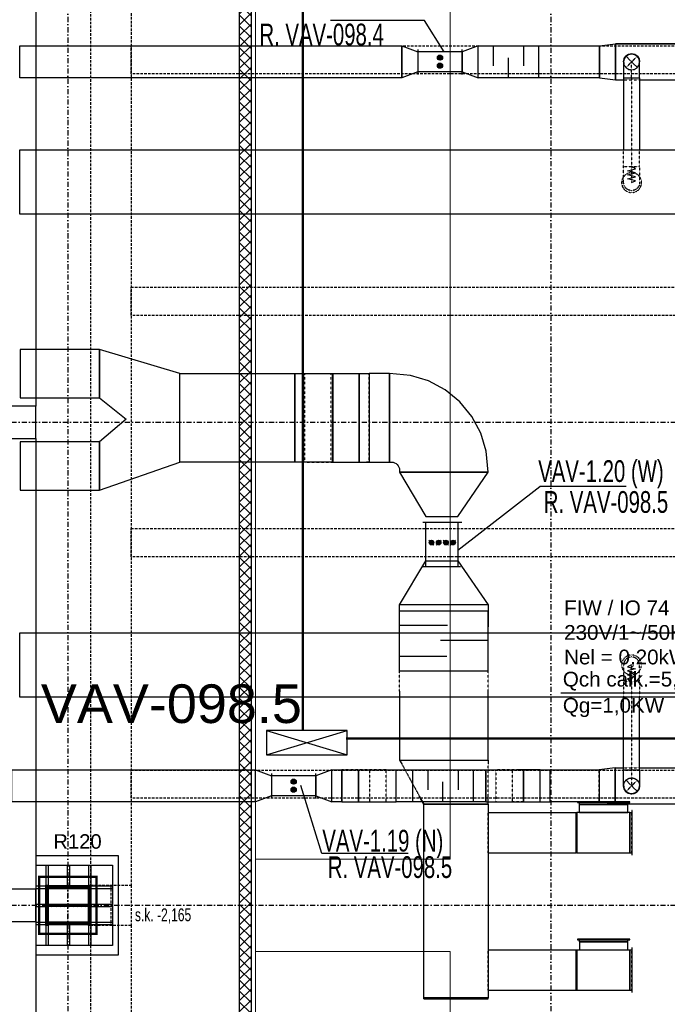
# Model space of a CAD drawing. Header units: centimetres. Extents: x -10729 to 144862, y -4437 to 43656.
# Tile 60 of 148: x 6200 to 7005, y 7277 to 8500. Entities that reach past the tile are written whole.
import ezdxf

# ---------------------------------------------------------------- set-up
doc = ezdxf.new("R2010")
doc.units = ezdxf.units.CM
doc.header["$LTSCALE"] = 0.1
for name, pattern in [('CADVENT_CENTERLINE', [9.9, 7.4, -1, 0.5, -1]), ('CADVENT_HIDDEN', [0.8, 0.25, -0.55]), ('Kondygnacja  -0_5$0$HIDDEN', [9.525, 6.35, -3.175]), ('Kondygnacja  -0_5$0$HIDDEN2', [4.7625, 3.175, -1.5875]), ('Osie rzutów$0$DASHDOT2', [12.7, 6.35, -3.175, 0, -3.175])]:
    doc.linetypes.add(name, pattern=pattern)
doc.layers.add('AU Sieć LON', color=1, linetype='Continuous', lineweight=50)
doc.layers.add('Kondygnacja  -0_5$0$ARCH_WIDOK', color=8, linetype='Continuous', lineweight=13)
for name, color, linetype in [('AU Szafki Klimakonwektorów', 183, 'Continuous'), ('bgde-nawiewCEN', 7, 'Continuous'), ('bgde-nawiewDETAILS', 1, 'Continuous'), ('bgde-nawiewEXP', 1, 'Continuous'), ('bgde-nawiewHIDDEN', 1, 'Continuous'), ('bgde-wywiewEXP', 5, 'Continuous'), ('bgde-wywiewHIDDEN', 5, 'Continuous'), ('bgde_opis urządzen', 6, 'Continuous'), ('bgde_redukcja', 3, 'Continuous'), ('bgde_tlumik', 6, 'Continuous'), ('bgde_VAV', 4, 'Continuous'), ('Kondygnacja  -0_5$0$ARCH_GK', 8, 'Continuous'), ('Kondygnacja  -0_5$0$ARCH_INFO_ODPORNOŚĆ OGNIOWA', 8, 'Continuous'), ('Kondygnacja  -0_5$0$ARCH_KONSTR_POWYŻEJ RZUTU', 8, 'Kondygnacja  -0_5$0$HIDDEN'), ('Kondygnacja  -0_5$0$ARCH_KONSTR_POWYŻEJ RZUTU_IST', 8, 'Kondygnacja  -0_5$0$HIDDEN2'), ('Kondygnacja  -0_5$0$ARCH_MUROWANE_IST', 8, 'Continuous'), ('Kondygnacja  -0_5$0$ARCH_OKŁADZINA', 8, 'Continuous'), ('Kondygnacja  -0_5$0$ARCH_SŁUPY', 8, 'Continuous'), ('Kondygnacja  -0_5$0$ARCH_ŻELBET_IST', 8, 'Continuous'), ('Osie rzutów$0$ARCH_INFO_OSIE_IST', 8, 'Osie rzutów$0$DASHDOT2'), ('Osie rzutów$0$ARCH_INFO_OSIE_OPISY_IST', 8, 'Continuous')]:
    doc.layers.add(name, color=color, linetype=linetype)
doc.layers.add('Kondygnacja  -0_5$0$ARCH_POMOCNICZE', color=8, linetype='Continuous', plot=False)
doc.styles.add('Arial', font='ARIAL.TTF')
doc.styles.add('Kondygnacja  -0_5$0$Arial', font='ARIAL.TTF')
doc.styles.add('Kondygnacja  -0_5$0$BIKTS', font='bikromsw.shx', dxfattribs={"width": 0.8})
pattern_1 = [(45, (-6220.4609, -4950), (-0.67351921, 0.67351921), [])]

# ---------------------------------------------------------------- blocks, each defined once
blk = doc.blocks.new('Osie rzutów')
at = {"layer": 'Osie rzutów$0$ARCH_INFO_OSIE_IST', "ltscale": 10}
for p, q in [((6260, 12510), (6260, 4623.26)), ((6860, 12510), (6860, 4623.26)), ((4436.24, 8000), (15156.54, 8000)), ((6260, 7370), (6260, 7430)), ((4436.04, 7400), (15156.54, 7400)), ((6290, 7400), (6230, 7400))]:
    blk.add_line(p, q, dxfattribs=at)
blk = doc.blocks.new('Kondygnacja  -0_5$0$słup 6.8.11')
at = {"layer": 'Kondygnacja  -0_5$0$ARCH_SŁUPY'}
h = blk.add_hatch(dxfattribs=at)
h.set_pattern_fill('ANSI31', color=256, scale=0.3, style=0)
h.set_pattern_definition(pattern_1)
h.paths.add_polyline_path([(15, 75), (12, 75), (12, 25), (15, 25)])
h = blk.add_hatch(dxfattribs=at)
h.set_pattern_fill('ANSI31', color=256, scale=0.3, style=0)
h.set_pattern_definition(pattern_1)
h.paths.add_polyline_path([(65, 71), (65, 74), (15, 74), (15, 71)])
h = blk.add_hatch(dxfattribs=at)
h.set_pattern_fill('ANSI31', color=256, scale=0.3, style=0)
h.set_pattern_definition(pattern_1)
h.paths.add_polyline_path([(68, 75), (65, 75), (65, 25), (68, 25)])
h = blk.add_hatch(dxfattribs=at)
h.set_pattern_fill('ANSI31', color=256, scale=0.3, style=0)
h.set_pattern_definition(pattern_1)
h.paths.add_polyline_path([(65, 48.5), (65, 51.5), (15, 51.5), (15, 48.5)])
h = blk.add_hatch(dxfattribs=at)
h.set_pattern_fill('ANSI31', color=256, scale=0.3, style=0)
h.set_pattern_definition(pattern_1)
h.paths.add_polyline_path([(65, 26), (65, 29), (15, 29), (15, 26)])
at = {"layer": 'Kondygnacja  -0_5$0$ARCH_POMOCNICZE'}
blk.add_lwpolyline([(95, 100), (95, 0), (0, 0), (0, 100)], close=True, dxfattribs=at)
for points in [[(12, 100), (12, 75)], [(15, 100), (15, 75)], [(38.5, 100), (38.5, 74)], [(41.5, 100), (41.5, 74)], [(65, 100), (65, 75)], [(68, 100), (68, 75)], [(0, 74), (12, 74)], [(68, 74), (95, 74)], [(0, 71), (12, 71)], [(68, 71), (95, 71)], [(0, 51.5), (12, 51.5)], [(68, 51.5), (95, 51.5)], [(0, 48.5), (12, 48.5)], [(68, 48.5), (95, 48.5)], [(0, 29), (12, 29)], [(0, 26), (12, 26)], [(12, 25), (12, 0)], [(15, 25), (15, 0)], [(38.5, 26), (38.5, 0)], [(41.5, 26), (41.5, 0)], [(65, 25), (65, 0)], [(68, 29), (95, 29)], [(68, 26), (95, 26)], [(68, 25), (68, 0)]]:
    blk.add_lwpolyline(points, dxfattribs=at)
at = {"layer": 'Kondygnacja  -0_5$0$ARCH_SŁUPY'}
for p, q in [((15, 51.5), (65, 51.5)), ((65, 48.5), (15, 48.5))]:
    blk.add_line(p, q, dxfattribs=at)
for points in [[(12, 75), (15, 75), (15, 25), (12, 25)], [(65, 75), (68, 75), (68, 25), (65, 25)]]:
    blk.add_lwpolyline(points, close=True, dxfattribs=at)
for points in [[(65, 74), (15, 74)], [(15, 71), (65, 71)], [(65, 29), (15, 29)], [(15, 26), (65, 26)]]:
    blk.add_lwpolyline(points, dxfattribs=at)
blk = doc.blocks.new('Kondygnacja  -0_5$0$konstrukcja istniejąca -0.5')
at = {"layer": 'Kondygnacja  -0_5$0$ARCH_KONSTR_POWYŻEJ RZUTU_IST', "ltscale": 10}
for p, q in [((6288.5, 4975), (6288.5, 12225)), ((6288.5, 7375), (6288.5, 7425)), ((6288.5, 7425), (6338.5, 7425)), ((6338.5, 7375), (6288.5, 7375))]:
    blk.add_line(p, q, dxfattribs=at)
for points in [[(6338.5, 8575), (6338.5, 7425)], [(7382, 8132.9), (6338.5, 8132.9), (6338.5, 8167.9), (7382, 8167.9)], [(6313.5, 7425), (6313.5, 7375)], [(6338.5, 7425), (6338.5, 7375)], [(6338.5, 7375), (6338.5, 6225)]]:
    blk.add_lwpolyline(points, dxfattribs=at)
at = {"layer": 'Kondygnacja  -0_5$0$ARCH_KONSTR_POWYŻEJ RZUTU_IST', "ltscale": 10, "elevation": 0}
for points in [[(7382, 8432.9), (6338.5, 8432.9), (6338.5, 8467.9), (7382, 8467.9)], [(7382, 7832.9), (6338.5, 7832.9), (6338.5, 7867.9), (7382, 7867.9)], [(7382, 7532.9), (6338.5, 7532.9), (6338.5, 7567.9), (7382, 7567.9)]]:
    blk.add_lwpolyline(points, dxfattribs=at)
at = {"layer": 'Kondygnacja  -0_5$0$ARCH_KONSTR_POWYŻEJ RZUTU_IST', "style": 'Kondygnacja  -0_5$0$BIKTS', "width": 0.7}
blk.add_text('s.k. -2,165', height=16, dxfattribs=at).set_placement((6343.3, 7380.2))
blk = doc.blocks.new('06')
at = {"layer": 'bgde_VAV', "color": 3, "linetype": 'Continuous', "lineweight": -2}
for p, q in [((-54870, 68405), (-54870, 68375)), ((-54320, 68375), (-54320, 68405)), ((-54870, 68375), (-54870, 68125)), ((-54320, 68125), (-54320, 68375)), ((-54870, 68125), (-54870, 68095)), ((-54320, 68095), (-54320, 68125))]:
    blk.add_line(p, q, dxfattribs=at)
at = {"layer": 'bgde_VAV', "color": 3, "linetype": 'ByBlock', "lineweight": -2}
for p, q in [((-54320, 68375), (-54870, 68375)), ((-54320, 68125), (-54870, 68125))]:
    blk.add_line(p, q, dxfattribs=at)
at = {"layer": 'bgde_VAV', "color": 3, "linetype": 'Continuous', "lineweight": -3}
for p, q in [((-54595, 68303), (-54627, 68303)), ((-54595, 68303), (-54626, 68313)), ((-54595, 68303), (-54626, 68293)), ((-54595, 68303), (-54621, 68322)), ((-54595, 68303), (-54621, 68284)), ((-54595, 68303), (-54614, 68329)), ((-54595, 68303), (-54614, 68277)), ((-54595, 68303), (-54605, 68334)), ((-54595, 68303), (-54605, 68273)), ((-54595, 68303), (-54595, 68335)), ((-54595, 68303), (-54585, 68334)), ((-54595, 68303), (-54576, 68329)), ((-54595, 68303), (-54569, 68322)), ((-54595, 68303), (-54565, 68313)), ((-54595, 68303), (-54563, 68303)), ((-54595, 68303), (-54565, 68293)), ((-54595, 68303), (-54569, 68284)), ((-54595, 68303), (-54576, 68277)), ((-54595, 68303), (-54585, 68273)), ((-54595, 68303), (-54595, 68271)), ((-54595, 68203), (-54627, 68203)), ((-54595, 68203), (-54626, 68213)), ((-54595, 68203), (-54626, 68193)), ((-54595, 68203), (-54621, 68222)), ((-54595, 68203), (-54621, 68184)), ((-54595, 68203), (-54614, 68229)), ((-54595, 68203), (-54614, 68177)), ((-54595, 68203), (-54605, 68234)), ((-54595, 68203), (-54605, 68173)), ((-54595, 68203), (-54595, 68235)), ((-54595, 68203), (-54585, 68234)), ((-54595, 68203), (-54576, 68229)), ((-54595, 68203), (-54569, 68222)), ((-54595, 68203), (-54565, 68213)), ((-54595, 68203), (-54563, 68203)), ((-54595, 68203), (-54565, 68193)), ((-54595, 68203), (-54569, 68184)), ((-54595, 68203), (-54576, 68177)), ((-54595, 68203), (-54585, 68173)), ((-54595, 68203), (-54595, 68171))]:
    blk.add_line(p, q, dxfattribs=at)
for centre in [(-54595, 68303), (-54595, 68203)]:
    blk.add_ellipse(centre, major_axis=(32, 0), ratio=1, start_param=-1.570796, end_param=4.712389, dxfattribs=at)
blk = doc.blocks.new('blok')
at = {"layer": 'bgde_VAV', "color": 3, "linetype": 'Continuous', "lineweight": -2}
for p, q in [((-54400, 33775), (-54434, 33775)), ((-53950, 33775), (-54400, 33775)), ((-53967, 33775), (-54000, 33775)), ((-54434, 33225), (-54400, 33225)), ((-54400, 33225), (-54000, 33225)), ((-54000, 33225), (-53967, 33225))]:
    blk.add_line(p, q, dxfattribs=at)
at = {"layer": 'bgde_VAV', "color": 3, "linetype": 'ByBlock', "lineweight": -2}
for p, q in [((-54400, 33775), (-54400, 33225)), ((-54000, 33775), (-54000, 33225))]:
    blk.add_line(p, q, dxfattribs=at)
at = {"layer": 'bgde_VAV', "color": 3, "linetype": 'Continuous', "lineweight": -3}
for p, q in [((-54295, 33493), (-54358, 33556)), ((-54326, 33524), (-54355, 33524)), ((-54326, 33524), (-54354, 33533)), ((-54326, 33524), (-54354, 33515)), ((-54326, 33524), (-54349, 33541)), ((-54326, 33524), (-54349, 33507)), ((-54326, 33524), (-54343, 33547)), ((-54326, 33524), (-54343, 33501)), ((-54326, 33524), (-54335, 33551)), ((-54326, 33524), (-54335, 33497)), ((-54326, 33524), (-54326, 33553)), ((-54326, 33524), (-54317, 33551)), ((-54326, 33524), (-54309, 33547)), ((-54326, 33524), (-54303, 33541)), ((-54326, 33524), (-54299, 33533)), ((-54326, 33524), (-54299, 33515)), ((-54326, 33524), (-54303, 33507)), ((-54326, 33524), (-54309, 33501)), ((-54326, 33524), (-54317, 33497)), ((-54326, 33524), (-54326, 33496)), ((-54326, 33524), (-54298, 33524)), ((-54205, 33556), (-54269, 33493)), ((-54237, 33524), (-54266, 33524)), ((-54237, 33524), (-54264, 33533)), ((-54237, 33524), (-54264, 33515)), ((-54237, 33524), (-54260, 33541)), ((-54237, 33524), (-54260, 33507)), ((-54237, 33524), (-54254, 33547)), ((-54237, 33524), (-54254, 33501)), ((-54237, 33524), (-54246, 33551)), ((-54237, 33524), (-54246, 33497)), ((-54237, 33524), (-54237, 33553)), ((-54237, 33524), (-54228, 33551)), ((-54237, 33524), (-54220, 33547)), ((-54237, 33524), (-54214, 33541)), ((-54237, 33524), (-54210, 33533)), ((-54237, 33524), (-54210, 33515)), ((-54237, 33524), (-54214, 33507)), ((-54237, 33524), (-54220, 33501)), ((-54237, 33524), (-54228, 33497)), ((-54237, 33524), (-54237, 33496)), ((-54237, 33524), (-54208, 33524)), ((-54116, 33493), (-54179, 33556)), ((-54147, 33524), (-54176, 33524)), ((-54147, 33524), (-54175, 33533)), ((-54147, 33524), (-54175, 33515)), ((-54147, 33524), (-54171, 33541)), ((-54147, 33524), (-54171, 33507)), ((-54147, 33524), (-54164, 33547)), ((-54147, 33524), (-54164, 33501)), ((-54147, 33524), (-54156, 33551)), ((-54147, 33524), (-54156, 33497)), ((-54147, 33524), (-54147, 33553)), ((-54147, 33524), (-54139, 33551)), ((-54147, 33524), (-54131, 33547)), ((-54147, 33524), (-54124, 33541)), ((-54147, 33524), (-54120, 33533)), ((-54147, 33524), (-54120, 33515)), ((-54147, 33524), (-54124, 33507)), ((-54147, 33524), (-54131, 33501)), ((-54147, 33524), (-54139, 33497)), ((-54147, 33524), (-54147, 33496)), ((-54147, 33524), (-54119, 33524)), ((-54026, 33556), (-54090, 33493)), ((-54058, 33524), (-54087, 33524)), ((-54058, 33524), (-54085, 33533)), ((-54058, 33524), (-54085, 33515)), ((-54058, 33524), (-54081, 33541)), ((-54058, 33524), (-54081, 33507)), ((-54058, 33524), (-54075, 33547)), ((-54058, 33524), (-54075, 33501)), ((-54058, 33524), (-54067, 33551)), ((-54058, 33524), (-54067, 33497)), ((-54058, 33524), (-54058, 33553)), ((-54058, 33524), (-54049, 33551)), ((-54058, 33524), (-54041, 33547)), ((-54058, 33524), (-54035, 33541)), ((-54058, 33524), (-54031, 33533)), ((-54058, 33524), (-54031, 33515)), ((-54058, 33524), (-54035, 33507)), ((-54058, 33524), (-54041, 33501)), ((-54058, 33524), (-54049, 33497)), ((-54058, 33524), (-54058, 33496)), ((-54058, 33524), (-54029, 33524))]:
    blk.add_line(p, q, dxfattribs=at)
for centre in [(-54326, 33524), (-54237, 33524), (-54147, 33524), (-54058, 33524)]:
    blk.add_ellipse(centre, major_axis=(0, 28.6), ratio=1, start_param=-1.570796, end_param=4.712389, dxfattribs=at)
blk = doc.blocks.new('t18')
at = {"layer": 'bgde_tlumik'}
for p, q in [((-53308, 39696), (-53308, 39446)), ((-52933, 39696), (-52933, 39446)), ((-53121, 39296), (-53121, 39546))]:
    blk.add_line(p, q, dxfattribs=at)
blk.add_lwpolyline([(-53496, 39696), (-52746, 39696), (-52746, 39296), (-53496, 39296)], close=True, dxfattribs=at)
blk = doc.blocks.new('t20')
at = {"layer": 'bgde_tlumik'}
for p, q in [((-54475, 32498), (-53875, 32498)), ((-53375, 32306), (-53965, 32306)), ((-54475, 32114), (-53885, 32114))]:
    blk.add_line(p, q, dxfattribs=at)
blk.add_lwpolyline([(-54475, 32675), (-53375, 32675), (-53375, 31925), (-54475, 31925)], close=True, dxfattribs=at)
blk = doc.blocks.new('t19')
at = {"layer": 'bgde_tlumik'}
for p, q in [((-54121, 30702), (-54121, 30452)), ((-53746, 30702), (-53746, 30452)), ((-53933, 30302), (-53933, 30552))]:
    blk.add_line(p, q, dxfattribs=at)
blk.add_lwpolyline([(-54308, 30702), (-53558, 30702), (-53558, 30302), (-54308, 30302)], close=True, dxfattribs=at)

msp = doc.modelspace()

# ---------------------------------------------------------------- hatches: boundary and pattern name
at = {"layer": 'Kondygnacja  -0_5$0$ARCH_GK', "linetype": 'Continuous', "lineweight": -3}
h = msp.add_hatch(dxfattribs=at)
h.set_pattern_fill('ANSI37', color=256, scale=3, style=0)
h.paths.add_polyline_path([(6473, 4985), (6488, 4985), (6488, 9864), (6476.333, 9864), (6473, 9854)], flags=0)
h.paths.add_polyline_path([(6473, 9874), (6476.333, 9864), (6488, 9864), (6488, 10101), (6473, 10116)], flags=0)

# ---------------------------------------------------------------- linework, layer by layer
at = {"layer": 'AU Sieć LON', "color": 1}
for p, q in [((6552.079, 8888.153), (6552.079, 7617.695)), ((6605.768, 7607.227), (7724.17, 7607.227))]:
    msp.add_line(p, q, dxfattribs=at)
at = {"layer": 'AU Szafki Klimakonwektorów'}
for p, q in [((6606.765, 7617.085), (6506.765, 7617.085)), ((6506.765, 7587.085), (6606.765, 7617.085)), ((6506.765, 7617.085), (6606.765, 7587.085)), ((6606.765, 7617.085), (6506.765, 7617.085)), ((6506.765, 7617.085), (6506.765, 7587.085)), ((6506.765, 7587.085), (6606.765, 7617.085)), ((6506.765, 7617.085), (6606.765, 7587.085)), ((6606.765, 7587.085), (6606.765, 7617.085)), ((6506.765, 7587.085), (6606.765, 7587.085)), ((6506.765, 7587.085), (6606.765, 7587.085))]:
    msp.add_line(p, q, dxfattribs=at)
at = {"layer": 'bgde-nawiewCEN', "linetype": 'CADVENT_CENTERLINE', "ltscale": 0.06}
for p, q in [((6960.301, 8427.803), (6960.301, 8447.803)), ((6960.301, 8427.803), (6960.301, 8317.758)), ((6960.301, 8317.758), (6960.301, 8315.889)), ((6960.301, 8315.889), (6960.301, 8310.777)), ((6960.301, 8310.777), (6960.301, 8307.998)), ((6960.301, 8307.998), (6960.301, 8305.646)), ((6960.301, 8305.646), (6960.301, 8303.684)), ((6960.301, 8303.684), (6960.301, 8302.078)), ((6960.301, 8302.078), (6960.301, 8300.792)), ((6960.301, 8300.792), (6960.301, 8299.791)), ((6960.301, 8299.791), (6960.301, 8299.038)), ((6960.301, 8299.038), (6960.301, 8298.499)), ((6960.301, 8298.499), (6960.301, 8298.137)), ((6960.301, 8298.137), (6960.301, 8297.918)), ((6960.301, 8297.918), (6960.301, 8297.806)), ((6960.301, 8297.806), (6960.301, 8297.758)), ((6960.301, 7698.556), (6960.301, 7698.603)), ((6960.301, 7698.443), (6960.301, 7698.556)), ((6960.301, 7698.224), (6960.301, 7698.443)), ((6960.301, 7697.863), (6960.301, 7698.224)), ((6960.301, 7697.323), (6960.301, 7697.863)), ((6960.301, 7696.571), (6960.301, 7697.323)), ((6960.301, 7695.569), (6960.301, 7696.571)), ((6960.301, 7694.283), (6960.301, 7695.569)), ((6960.301, 7692.677), (6960.301, 7694.283)), ((6960.301, 7690.716), (6960.301, 7692.677)), ((6960.301, 7688.363), (6960.301, 7690.716)), ((6960.301, 7685.584), (6960.301, 7688.363)), ((6960.301, 7680.473), (6960.301, 7685.584)), ((6960.301, 7678.603), (6960.301, 7680.473)), ((6960.301, 7678.603), (6960.301, 7568.369)), ((6960.301, 7568.369), (6960.301, 7548.369))]:
    msp.add_line(p, q, dxfattribs=at)
at = {"layer": 'bgde-nawiewDETAILS', "linetype": 'CADVENT_HIDDEN'}
for p, q in [((6953.23, 8440.732), (6967.372, 8454.874)), ((6953.23, 8454.874), (6967.372, 8440.732)), ((6953.23, 7541.297), (6967.372, 7555.44)), ((6953.23, 7555.44), (6967.372, 7541.297))]:
    msp.add_line(p, q, dxfattribs=at)
at = {"layer": 'bgde-nawiewEXP', "linetype": 'Continuous'}
msp.add_line((6674.739, 8467.803), (6674.739, 8427.803), dxfattribs=at)
for points in [[(6674.739, 8427.803), (6200.304, 8427.803), (6200.304, 8467.803), (6674.739, 8467.803)], [(6769.739, 8467.803), (6920.305, 8467.803), (6920.305, 8427.803), (6769.739, 8427.803)], [(6920.305, 8467.803), (6940.305, 8470.303), (6940.305, 8425.303), (6950.301, 8425.303)], [(6920.305, 8427.803), (6940.305, 8425.303), (6940.305, 8470.303), (7856.614, 8470.303)], [(6920.305, 8467.803), (6920.305, 8427.803)], [(6920.305, 8427.803), (6920.305, 8467.803)], [(7856.614, 8470.303), (6940.305, 8470.303)], [(6950.302, 8447.963), (6951.125, 8451.777), (6953.175, 8454.742)], [(6951.227, 8451.877), (6953.23, 8454.874), (6956.474, 8457.041), (6956.583, 8457.063)], [(6953.281, 8454.895), (6953.344, 8454.986), (6956.623, 8457.102), (6960.169, 8457.748)], [(6956.766, 8457.099), (6960.301, 8457.803), (6964.128, 8457.041), (6964.22, 8456.98)], [(6960.352, 8457.781), (6960.462, 8457.801), (6964.276, 8456.979), (6967.24, 8454.928)], [(6964.375, 8456.876), (6967.372, 8454.874), (6969.54, 8451.629), (6969.561, 8451.52)], [(6967.393, 8454.822), (6967.485, 8454.759), (6969.6, 8451.48), (6970.246, 8447.934)], [(6950.301, 8447.803), (6951.062, 8451.629), (6951.124, 8451.722)], [(6950.302, 8447.963), (6950.322, 8447.854)], [(6969.598, 8451.338), (6970.301, 8447.803)], [(6950.301, 8427.803), (6950.301, 8338.601)], [(6950.301, 8427.803), (6970.301, 8427.803), (6970.301, 8338.601)], [(6970.301, 8425.303), (7155.301, 8425.303)], [(7965.424, 8258.601), (6200.304, 8258.601), (6200.304, 8338.601), (7965.424, 8338.601)], [(7965.424, 7658.601), (6200.304, 7658.601), (6200.304, 7738.601), (7965.424, 7738.601)], [(6950.301, 7568.369), (6970.301, 7568.369), (6970.301, 7658.601)], [(6950.301, 7568.369), (6950.301, 7658.601)], [(6492.966, 7528.369), (6190.55, 7528.369), (6190.55, 7568.369), (6492.966, 7568.369)], [(6587.966, 7568.369), (6600.376, 7568.369), (6600.376, 7528.369), (6587.966, 7528.369)], [(6587.966, 7528.369), (6587.966, 7568.369)], [(6587.966, 7528.369), (6587.966, 7568.369), (6587.966, 7568.369)], [(6600.376, 7528.369), (6600.376, 7568.369), (6620.97, 7568.369), (6620.97, 7528.369), (6668.022, 7528.369)], [(6600.376, 7528.369), (6620.97, 7528.369), (6620.97, 7568.369), (6668.022, 7568.369)], [(6668.021, 7528.369), (6668.021, 7568.369)], [(6779.179, 7568.369), (6826.23, 7568.369)], [(6779.179, 7528.369), (6779.179, 7568.369)], [(6826.23, 7528.369), (6846.824, 7528.369), (6846.824, 7568.369), (6826.23, 7568.369), (6826.23, 7568.369), (6819.271, 7568.369)], [(6826.23, 7528.369), (6826.23, 7528.369), (6826.23, 7528.369), (6826.23, 7568.369), (6826.23, 7568.369)], [(6846.824, 7528.369), (6859.234, 7528.369), (6859.234, 7568.369), (6920.005, 7568.369), (6920.005, 7568.369), (6920.005, 7528.369), (6859.234, 7528.369)], [(6846.824, 7528.369), (6846.824, 7568.369), (6859.234, 7568.369)], [(6940.005, 7570.869), (6950.301, 7570.869)], [(6970.301, 7570.869), (7109.073, 7570.869)], [(6950.301, 7548.369), (6950.798, 7545.869)], [(6950.485, 7547.924), (6950.755, 7545.39), (6952.621, 7541.964), (6953.121, 7541.56)], [(6967.556, 7541.742), (6969.157, 7543.725), (6970.26, 7547.467), (6970.192, 7548.106)], [(6969.183, 7544.008), (6969.54, 7544.542), (6970.301, 7548.369)], [(6950.937, 7545.172), (6951.062, 7544.542), (6953.23, 7541.297), (6955.349, 7539.881)], [(6953.674, 7541.113), (6955.657, 7539.512), (6959.4, 7538.409), (6960.038, 7538.477)], [(6955.94, 7539.487), (6956.474, 7539.13), (6960.301, 7538.369), (6962.801, 7538.866)], [(6960.745, 7538.553), (6963.279, 7538.822), (6966.706, 7540.689), (6967.11, 7541.189)], [(6963.498, 7539.004), (6964.128, 7539.13), (6967.372, 7541.297), (6968.788, 7543.417)], [(6779.179, 7528.369), (6826.23, 7528.369)], [(6940.005, 7525.869), (7857.21, 7525.869)]]:
    msp.add_lwpolyline(points, dxfattribs=at)
for points in [[(6674.739, 8467.803), (6694.739, 8460.303), (6694.739, 8435.303), (6674.739, 8427.803)], [(6769.739, 8467.803), (6749.739, 8460.303), (6749.739, 8435.303), (6769.739, 8427.803)], [(6950.301, 8427.803), (6970.301, 8427.803), (6970.301, 8447.803), (6969.54, 8451.629), (6967.372, 8454.874), (6964.128, 8457.041), (6960.301, 8457.803), (6956.474, 8457.041), (6953.23, 8454.874), (6951.062, 8451.629), (6950.301, 8447.803), (6950.301, 8431.704)], [(6492.966, 7568.369), (6512.966, 7560.869), (6512.966, 7535.869), (6492.966, 7528.369)], [(6587.966, 7568.369), (6567.966, 7560.869), (6567.966, 7535.869), (6587.966, 7528.369)], [(6668.022, 7528.369), (6668.022, 7568.369), (6779.179, 7568.369), (6779.179, 7528.369)], [(6826.23, 7528.369), (6826.23, 7568.369)], [(6920.005, 7528.369), (6940.005, 7525.869), (6940.005, 7570.869), (6920.005, 7568.369)], [(6940.005, 7570.869), (6940.005, 7525.869)], [(6950.301, 7548.369), (6950.301, 7568.369), (6970.301, 7568.369), (6970.301, 7548.369), (6969.54, 7544.542), (6967.372, 7541.297), (6964.128, 7539.13), (6960.301, 7538.369), (6956.474, 7539.13), (6953.23, 7541.297), (6951.062, 7544.542)], [(6920.005, 7528.369), (6920.005, 7528.369)]]:
    msp.add_lwpolyline(points, close=True, dxfattribs=at)
at = {"layer": 'bgde-nawiewHIDDEN', "linetype": 'CADVENT_HIDDEN'}
for points in [[(6953.175, 8454.742), (6953.281, 8454.895)], [(6956.583, 8457.063), (6956.766, 8457.099)], [(6960.169, 8457.748), (6960.352, 8457.781)], [(6964.22, 8456.98), (6964.375, 8456.876)], [(6967.24, 8454.928), (6967.393, 8454.822)], [(6950.301, 8447.803), (6951.062, 8443.976), (6953.23, 8440.732), (6956.474, 8438.564), (6960.301, 8437.803), (6964.128, 8438.564), (6967.372, 8440.732), (6969.54, 8443.976), (6970.301, 8447.803)], [(6950.322, 8447.854), (6951.002, 8444.125), (6953.117, 8440.846), (6956.326, 8438.626), (6960.14, 8437.804), (6963.979, 8438.503), (6967.257, 8440.619), (6969.477, 8443.828), (6970.3, 8447.642), (6970.246, 8447.934)], [(6951.124, 8451.722), (6951.227, 8451.877)], [(6969.561, 8451.52), (6969.598, 8451.338)], [(6950.301, 8425.303), (6970.301, 8425.303)], [(6950.301, 8317.758), (6970.301, 8317.758), (6970.301, 8338.601)], [(6950.301, 8317.758), (6950.301, 8338.601)], [(6950.301, 7678.603), (6950.301, 7658.601)], [(6950.301, 7678.603), (6970.301, 7678.603), (6970.301, 7658.601)], [(6600.376, 7528.369), (6635.017, 7528.369), (6635.017, 7568.369), (6600.376, 7568.369)], [(6620.97, 7528.369), (6655.611, 7528.369), (6655.611, 7568.369), (6620.97, 7568.369)], [(6668.022, 7528.369), (6668.022, 7528.369), (6668.022, 7568.369), (6668.022, 7568.369)], [(6779.179, 7528.369), (6779.179, 7568.369), (6779.179, 7568.369)], [(6826.23, 7568.369), (6846.824, 7568.369)], [(6859.234, 7528.369), (6859.235, 7528.369), (6859.235, 7568.369), (6859.234, 7568.369)], [(6920.005, 7528.369), (6920.005, 7568.369)], [(6950.301, 7570.869), (6970.301, 7570.869)], [(6950.301, 7548.369), (6951.062, 7552.195), (6953.23, 7555.44), (6956.474, 7557.607), (6960.301, 7558.369), (6964.128, 7557.607), (6967.372, 7555.44), (6969.54, 7552.195), (6970.301, 7548.369)], [(6950.342, 7549.27), (6951.445, 7553.012), (6953.896, 7556.048), (6957.322, 7557.915), (6961.202, 7558.328), (6964.945, 7557.225), (6967.981, 7554.773), (6969.847, 7551.347), (6970.192, 7548.106)], [(6950.342, 7549.27), (6950.485, 7547.924)], [(6950.798, 7545.869), (6950.937, 7545.172)], [(6953.121, 7541.56), (6953.674, 7541.113)], [(6955.349, 7539.881), (6955.94, 7539.487)], [(6960.038, 7538.477), (6960.745, 7538.553)], [(6962.801, 7538.866), (6963.498, 7539.004)], [(6967.11, 7541.189), (6967.556, 7541.742)], [(6968.788, 7543.417), (6969.183, 7544.008)], [(6587.966, 7528.369), (6587.966, 7528.369)], [(6779.179, 7528.369), (6779.179, 7528.369)], [(6826.23, 7528.369), (6846.824, 7528.369)]]:
    msp.add_lwpolyline(points, dxfattribs=at)
for points in [[(6947.801, 8297.758), (6948.752, 8292.975), (6951.462, 8288.919), (6955.517, 8286.21), (6960.301, 8285.258), (6965.084, 8286.21), (6969.14, 8288.919), (6971.849, 8292.975), (6972.801, 8297.758), (6971.849, 8302.542), (6969.14, 8306.597), (6965.084, 8309.307), (6960.301, 8310.258), (6955.517, 8309.307), (6951.462, 8306.597), (6948.752, 8302.542)], [(6947.801, 8297.758), (6948.752, 8292.975), (6951.462, 8288.919), (6955.517, 8286.21), (6960.301, 8285.258), (6965.084, 8286.21), (6969.14, 8288.919), (6971.849, 8292.975), (6972.801, 8297.758), (6971.849, 8302.542), (6969.14, 8306.597), (6965.084, 8309.307), (6960.301, 8310.258), (6955.517, 8309.307), (6951.462, 8306.597), (6948.752, 8302.542)], [(6950.301, 8297.758), (6950.301, 8317.758), (6970.301, 8317.758), (6970.301, 8297.758), (6969.54, 8293.931), (6967.372, 8290.687), (6964.128, 8288.519), (6960.301, 8287.758), (6956.474, 8288.519), (6953.23, 8290.687), (6951.062, 8293.931)], [(6947.801, 7698.603), (6948.752, 7693.82), (6951.462, 7689.764), (6955.517, 7687.055), (6960.301, 7686.103), (6965.084, 7687.055), (6969.14, 7689.764), (6971.849, 7693.82), (6972.801, 7698.603), (6971.849, 7703.387), (6969.14, 7707.442), (6965.084, 7710.152), (6960.301, 7711.103), (6955.517, 7710.152), (6951.462, 7707.442), (6948.752, 7703.387)], [(6947.801, 7698.603), (6948.752, 7693.82), (6951.462, 7689.764), (6955.517, 7687.055), (6960.301, 7686.103), (6965.084, 7687.055), (6969.14, 7689.764), (6971.849, 7693.82), (6972.801, 7698.603), (6971.849, 7703.387), (6969.14, 7707.442), (6965.084, 7710.152), (6960.301, 7711.103), (6955.517, 7710.152), (6951.462, 7707.442), (6948.752, 7703.387)], [(6950.301, 7678.603), (6970.301, 7678.603), (6970.301, 7698.603), (6969.54, 7702.43), (6967.372, 7705.674), (6964.128, 7707.842), (6960.301, 7708.603), (6956.474, 7707.842), (6953.23, 7705.674), (6951.062, 7702.43), (6950.301, 7698.603), (6950.301, 7680.473)], [(6791.589, 7568.369), (6791.589, 7528.369), (6826.23, 7528.369), (6812.183, 7528.369), (6812.183, 7568.369), (6826.23, 7568.369), (6826.23, 7568.369)], [(6920.005, 7568.369), (6920.005, 7568.369)], [(6920.005, 7528.369), (6920.005, 7528.369)]]:
    msp.add_lwpolyline(points, close=True, dxfattribs=at)
at = {"layer": 'bgde-nawiewHIDDEN'}
for points in [[(6960.301, 8297.758), (6965.301, 8299.888), (6955.301, 8302.424), (6965.301, 8304.946), (6955.301, 8307.475), (6965.301, 8310.028), (6955.301, 8312.564), (6965.301, 8315.11), (6960.301, 8317.758)], [(6960.301, 7698.603), (6955.301, 7696.396), (6965.301, 7693.885), (6955.301, 7691.362), (6965.301, 7688.794), (6955.301, 7686.28), (6965.301, 7683.772), (6955.301, 7681.242), (6960.301, 7678.603)]]:
    msp.add_lwpolyline(points, dxfattribs=at)
at = {"layer": 'bgde-wywiewEXP', "linetype": 'Continuous'}
for points in [[(6200.629, 8090.603), (6200.629, 8030.603), (6299.13, 8030.603), (6299.13, 8090.603)], [(6299.13, 8090.603), (6299.13, 8030.603), (6332.464, 8003.936), (6299.13, 7975.603), (6299.13, 7915.603), (6399.13, 7950.603), (6399.13, 8060.603), (6542.068, 8060.603), (6542.068, 7950.603), (6399.13, 7950.603), (6399.13, 8060.603)], [(6634.248, 7950.603), (6659.586, 7950.603), (6659.586, 8060.603), (6634.248, 8060.603)], [(6659.586, 7950.604), (6664.037, 7950.412), (6665.913, 7949.843), (6667.642, 7948.919), (6669.157, 7947.675), (6670.401, 7946.16), (6671.325, 7944.431), (6671.894, 7942.554), (6672.086, 7938.103), (6782.086, 7938.103), (6779.781, 7964.014), (6772.952, 7986.526), (6761.863, 8007.272), (6746.939, 8025.457), (6728.755, 8040.38), (6708.008, 8051.47), (6685.497, 8058.298), (6659.587, 8060.604), (6659.586, 8005.604)], [(6200.629, 7975.603), (6200.629, 7915.603), (6299.13, 7915.603), (6299.13, 7975.603)], [(6704.586, 7883.103), (6744.587, 7883.103), (6782.086, 7938.103), (6672.086, 7938.103)], [(6704.586, 7828.103), (6744.587, 7828.103), (6782.086, 7773.103), (6672.086, 7773.103)], [(6893.129, 7527.76), (6958.129, 7527.76), (6958.129, 7528.36), (6893.129, 7528.36)], [(6892.246, 7465.36), (6958.129, 7465.36), (6958.129, 7515.36), (6892.246, 7515.36)], [(6958.129, 7515.36), (6958.129, 7465.36)], [(6960.529, 7462.86), (6961.129, 7462.86), (6961.129, 7517.86), (6960.529, 7517.86)], [(6893.129, 7357.12), (6958.129, 7357.12), (6958.129, 7357.72), (6893.129, 7357.72)], [(6895.629, 7344.72), (6955.629, 7344.72), (6955.629, 7354.72), (6895.629, 7354.72)], [(6960.529, 7292.22), (6961.129, 7292.22), (6961.129, 7347.22), (6960.529, 7347.22)]]:
    msp.add_lwpolyline(points, close=True, dxfattribs=at)
for points in [[(6542.068, 8060.603), (6542.068, 8055.472)], [(6542.068, 8060.603), (6589.119, 8060.603), (6589.119, 7950.603), (6542.068, 7950.603), (6542.068, 8060.603)], [(6589.119, 7950.603), (6589.119, 8060.603), (6621.837, 8060.603), (6621.837, 7950.603)], [(6621.837, 7950.603), (6621.837, 8060.603), (6634.248, 8060.603)], [(6589.119, 7950.603), (6634.248, 7950.603)], [(6634.248, 7950.603), (6631.094, 7950.603)], [(6672.086, 7938.103), (6672.086, 7938.103), (6782.086, 7938.103)], [(6672.086, 7745.994), (6672.086, 7773.103)], [(6782.086, 7773.103), (6782.086, 7745.994)], [(6672.086, 7665.994), (6672.086, 7580.505), (6782.086, 7580.505), (6782.086, 7665.994)], [(6672.086, 7580.505), (6674.674, 7575.761)], [(6672.086, 7580.505), (6782.086, 7580.505), (6782.086, 7575.761)], [(6696.492, 7535.761), (6702.086, 7525.505)], [(6702.086, 7525.505), (6696.492, 7535.761)], [(6782.086, 7525.505), (6782.086, 7535.761)], [(6702.086, 7283.865), (6782.086, 7283.865), (6782.086, 7284.865), (6702.086, 7284.865), (6702.086, 7525.505), (6782.086, 7525.505), (6782.086, 7284.865)], [(6702.086, 7525.505), (6782.086, 7525.505)], [(6782.086, 7525.505), (6702.086, 7525.505)], [(6895.629, 7515.36), (6955.629, 7515.36), (6955.629, 7525.36), (6895.629, 7525.36), (6895.629, 7527.76)], [(6895.629, 7515.36), (6895.629, 7525.36), (6955.629, 7525.36), (6955.629, 7527.76)], [(6782.086, 7465.36), (6891.246, 7465.36), (6891.246, 7515.36), (6892.246, 7515.36), (6892.246, 7465.36), (6891.246, 7465.36)], [(6782.086, 7515.36), (6891.246, 7515.36)], [(6958.129, 7515.36), (6960.529, 7515.36)], [(6958.129, 7465.36), (6960.529, 7465.36)], [(6895.629, 7354.72), (6955.629, 7354.72), (6955.629, 7357.12)], [(6895.629, 7354.72), (6895.629, 7357.12)], [(6782.086, 7294.72), (6891.246, 7294.72), (6891.246, 7344.72), (6892.246, 7344.72), (6892.246, 7294.72), (6958.129, 7294.72), (6958.129, 7344.72), (6960.529, 7344.72)], [(6782.086, 7344.72), (6891.246, 7344.72)], [(6891.246, 7294.72), (6892.246, 7294.72), (6892.246, 7344.72), (6958.129, 7344.72), (6958.129, 7294.72), (6960.529, 7294.72)], [(6702.086, 7283.865), (6702.086, 7284.865)], [(6702.086, 7284.865), (6782.086, 7284.865)], [(6702.086, 7284.865), (6702.086, 7283.865)], [(6782.086, 7284.865), (6702.086, 7284.865)]]:
    msp.add_lwpolyline(points, dxfattribs=at)
at = {"layer": 'bgde-wywiewHIDDEN', "linetype": 'CADVENT_HIDDEN'}
for points in [[(6542.068, 7950.603), (6542.068, 8055.472)], [(6554.478, 7950.603), (6554.478, 8060.603), (6621.837, 8060.603)], [(6587.196, 7950.603), (6587.196, 8060.603), (6589.119, 8060.603)], [(6634.248, 7950.603), (6634.248, 7950.603), (6634.248, 8060.603), (6634.248, 8060.603)], [(6542.068, 7950.603), (6542.068, 7950.603)], [(6554.478, 7950.603), (6589.119, 7950.603)], [(6587.196, 7950.603), (6621.837, 7950.603)], [(6672.086, 7665.994), (6672.086, 7745.994)], [(6782.086, 7665.994), (6782.086, 7745.994)], [(6674.674, 7575.761), (6696.492, 7535.761)], [(6782.086, 7535.761), (6782.086, 7575.761)], [(6895.629, 7525.36), (6955.629, 7525.36), (6955.629, 7527.76)], [(6895.629, 7525.36), (6895.629, 7527.76)], [(6782.086, 7465.36), (6782.086, 7515.36)], [(6891.246, 7465.36), (6891.246, 7515.36)], [(6958.129, 7465.36), (6958.129, 7515.36), (6960.529, 7515.36), (6960.529, 7465.36), (6960.529, 7515.36), (6960.529, 7462.86), (6961.129, 7462.86), (6961.129, 7517.86), (6960.529, 7517.86), (6960.529, 7515.36)], [(6958.129, 7465.36), (6960.529, 7465.36)], [(6895.629, 7354.72), (6955.629, 7354.72), (6955.629, 7357.12)], [(6895.629, 7354.72), (6895.629, 7357.12)], [(6782.086, 7294.72), (6782.086, 7344.72)], [(6891.246, 7294.72), (6891.246, 7344.72)], [(6958.129, 7294.72), (6958.129, 7344.72), (6960.529, 7344.72), (6960.529, 7294.72), (6960.529, 7344.72), (6960.529, 7292.22), (6961.129, 7292.22), (6961.129, 7347.22), (6960.529, 7347.22), (6960.529, 7344.72)], [(6958.129, 7294.72), (6960.529, 7294.72)]]:
    msp.add_lwpolyline(points, dxfattribs=at)
for points in [[(6893.129, 7527.76), (6955.629, 7527.76), (6895.629, 7527.76), (6958.129, 7527.76), (6958.129, 7528.36), (6893.129, 7528.36)], [(6893.129, 7527.76), (6893.129, 7527.76)], [(6895.629, 7525.36), (6895.629, 7525.36)], [(6960.529, 7517.86), (6960.529, 7517.86)], [(6958.129, 7465.36), (6958.129, 7465.36)], [(6893.129, 7357.12), (6955.629, 7357.12), (6895.629, 7357.12), (6958.129, 7357.12), (6958.129, 7357.72), (6893.129, 7357.72)], [(6893.129, 7357.12), (6893.129, 7357.12)], [(6895.629, 7354.72), (6895.629, 7354.72)], [(6960.529, 7347.22), (6960.529, 7347.22)], [(6958.129, 7294.72), (6958.129, 7294.72)]]:
    msp.add_lwpolyline(points, close=True, dxfattribs=at)
at = {"layer": 'bgde_opis urządzen'}
msp.add_line((6872.5, 7663.835, 1188.109), (7072.387, 7663.835, 1188.109), dxfattribs=at)
at = {"layer": 'bgde_VAV'}
for p, q in [((6702.914, 8499.386, 2.142), (6586.093, 8499.386, 2.142)), ((6727.45, 8460.303), (6702.914, 8499.386, 2.142)), ((6744.261, 7841.017), (6846.419, 7920.328, -290.998)), ((6953.737, 7920.328, -290.998), (6846.419, 7920.328, -290.998)), ((6575.444, 7464.557, 2.142), (6549.485, 7548.681)), ((6682.762, 7464.557, 2.142), (6575.444, 7464.557, 2.142))]:
    msp.add_line(p, q, dxfattribs=at)
at = {"layer": 'Kondygnacja  -0_5$0$ARCH_GK', "linetype": 'Continuous', "lineweight": -3}
for p, q in [((6488, 4985), (6488, 10101)), ((6473, 9854), (6473, 4985))]:
    msp.add_line(p, q, dxfattribs=at)
at = {"layer": 'Kondygnacja  -0_5$0$ARCH_MUROWANE_IST', "ltscale": 4}
for p, q in [((6220, 8580), (6220, 8020)), ((6220, 7980), (6220, 7420)), ((6220, 7380), (6220, 6820))]:
    msp.add_line(p, q, dxfattribs=at)
at = {"layer": 'Kondygnacja  -0_5$0$ARCH_OKŁADZINA'}
msp.add_lwpolyline([(6220, 7462), (6322.461, 7462), (6322.461, 7338), (6220, 7338)], dxfattribs=at)
at = {"layer": 'Kondygnacja  -0_5$0$ARCH_SŁUPY', "const_width": 3}
msp.add_lwpolyline([(6224.5, 7435.5), (6295.5, 7435.5), (6295.5, 7364.5), (6224.5, 7364.5)], close=True, dxfattribs=at)
at = {"layer": 'Kondygnacja  -0_5$0$ARCH_WIDOK'}
msp.add_line((6493, 10096), (6493, 4985), dxfattribs=at)
for points in [[(6493, 8542.5), (6735, 8542.5), (6735, 7457.5), (6493, 7457.5)], [(6493, 7342.5), (6735, 7342.5), (6735, 6257.5), (6493, 6257.5)]]:
    msp.add_lwpolyline(points, dxfattribs=at)
at = {"layer": 'Kondygnacja  -0_5$0$ARCH_ŻELBET_IST', "ltscale": 4}
for points in [[(6180, 7980), (6220, 7980), (6220, 8020), (6180, 8020)], [(6180, 7980), (6220, 7980), (6220, 8020), (6180, 8020)], [(6180, 7980), (6220, 7980), (6220, 8020), (6180, 8020)], [(6180, 7380), (6220, 7380), (6220, 7420), (6180, 7420)], [(6180, 7380), (6220, 7380), (6220, 7420), (6180, 7420)], [(6180, 7380), (6220, 7380), (6220, 7420), (6180, 7420)]]:
    msp.add_lwpolyline(points, close=True, dxfattribs=at)

# ---------------------------------------------------------------- block references
at = {"layer": 'bgde_redukcja', "xscale": 0.1000000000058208, "yscale": 0.09999999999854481, "zscale": 0.1}
for name, p in [('06', (12181.748, 1622.806)), ('blok', (12144.304, 4498.207)), ('06', (11999.975, 723.372))]:
    msp.add_blockref(name, p, dxfattribs=at)
at = {"layer": 'bgde_tlumik', "xscale": 0.1000000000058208, "yscale": 0.09999999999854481, "zscale": 0.1}
for name in ['t18', 't20', 't19']:
    msp.add_blockref(name, (12119.304, 4498.207), dxfattribs=at)
at = {"layer": 'Kondygnacja  -0_5$0$ARCH_KONSTR_POWYŻEJ RZUTU'}
msp.add_blockref('Kondygnacja  -0_5$0$konstrukcja istniejąca -0.5', (0, 0), dxfattribs=at)
at = {"layer": 'Kondygnacja  -0_5$0$ARCH_SŁUPY'}
msp.add_blockref('Kondygnacja  -0_5$0$słup 6.8.11', (6220.461, 7350), dxfattribs=at)
at = {"layer": 'Osie rzutów$0$ARCH_INFO_OSIE_OPISY_IST'}
msp.add_blockref('Osie rzutów', (0, 0), dxfattribs=at)

# ---------------------------------------------------------------- texts
at = {"layer": 'AU Szafki Klimakonwektorów', "insert": (6226.471, 7674.452), "char_height": 48, "width": 1074.22285, "attachment_point": 1, "style": 'Arial'}
msp.add_mtext('VAV-098.5', dxfattribs=at)
at = {"layer": 'bgde_opis urządzen', "char_height": 18.326, "width": 421.7149, "attachment_point": 1, "style": 'Arial'}
for s, insert in [('FIW / IO 74\\P230V/1~/50Hz\\PNel = 0,20kW', (6876.464, 7778.711, 2308.732)), ('Qch całk.=5,2KW', (6874.887, 7690.117, 2308.732)), ('Qg=1,0KW', (6874.887, 7657.638, 2308.732))]:
    msp.add_mtext(s, dxfattribs=dict(at, insert=insert))
at = {"layer": 'bgde_VAV', "width": 0.7}
for s, p in [('R. VAV-098.4', (6497.967, 8468.27, 291.213)), ('VAV-1.20 (W)', (6844.28, 7925.937, -148.496)), ('R. VAV-098.5', (6851.232, 7887.544, -148.496)), ('VAV-1.19 (N)', (6576.105, 7466.772, 291.213)), ('R. VAV-098.5', (6582.898, 7433.954, 291.213))]:
    msp.add_text(s, height=27, dxfattribs=at).set_placement(p)
at = {"layer": 'Kondygnacja  -0_5$0$ARCH_INFO_ODPORNOŚĆ OGNIOWA', "insert": (6271.94, 7494.184), "char_height": 18, "width": 53.33252, "attachment_point": 5, "style": 'Kondygnacja  -0_5$0$Arial'}
msp.add_mtext('\\PR120', dxfattribs=at)

doc.saveas('drawing.dxf')
